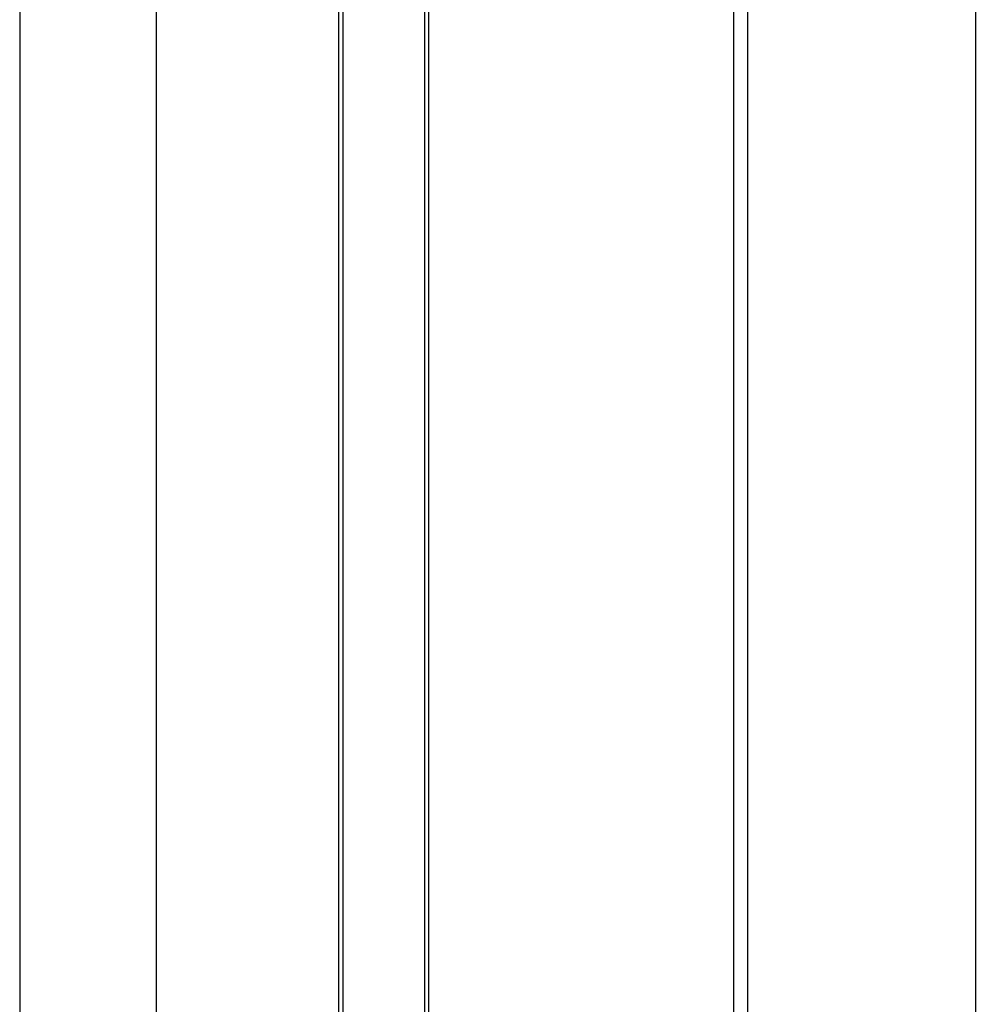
# Model space of a CAD drawing. Header units: millimetres. Extents: x 7187 to 8806, y -3756 to -2918.
# Tile 191 of 250: x 8779 to 8790, y -3562 to -3551. Entities that reach past the tile are written whole.
import ezdxf

# ---------------------------------------------------------------- set-up
doc = ezdxf.new("R2010")
doc.units = ezdxf.units.MM
doc.header["$LTSCALE"] = 3

msp = doc.modelspace()

# ---------------------------------------------------------------- linework, layer by layer
at = {"linetype": 'Continuous', "lineweight": 30}
for p, q in [((8789.58, -3422.206), (8789.58, -3663.206)), ((8787.078, -3543.158), (8787.078, -3583.254)), ((8779.079, -3543.205), (8779.079, -3583.207)), ((8786.922, -3543.197), (8786.922, -3583.215)), ((8782.628, -3545.116), (8782.628, -3581.296)), ((8783.532, -3581.296), (8783.532, -3545.116)), ((8782.583, -3545.153), (8782.583, -3581.259)), ((8783.575, -3581.26), (8783.575, -3545.152))]:
    msp.add_line(p, q, dxfattribs=at)
at = {"color": 3, "linetype": 'Continuous', "lineweight": 30}
msp.add_line((8780.58, -3429.206), (8780.58, -3656.206), dxfattribs=at)

doc.saveas('drawing.dxf')
